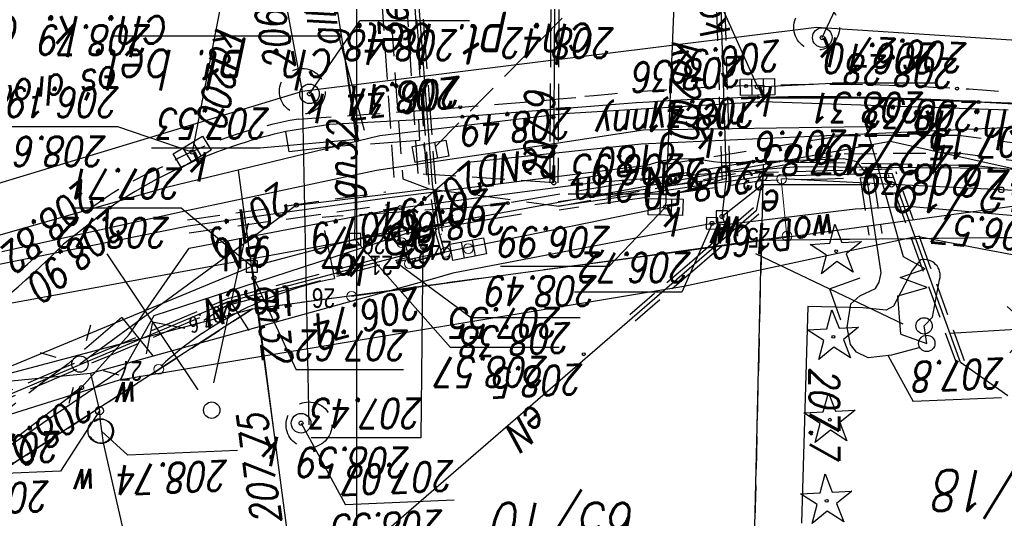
# Model space of a CAD drawing. Extents: x -110 to 11927435, y -6590197 to 5675023.
# Tile 39 of 71: x -59 to -29, y -307 to -292. Entities that reach past the tile are written whole.
import ezdxf
from ezdxf.enums import TextEntityAlignment as Align

# ---------------------------------------------------------------- set-up
doc = ezdxf.new("R2010")
doc.units = 0
doc.header["$PDMODE"] = 33
doc.header["$PDSIZE"] = 0.3
for name, pattern in [('2', [1.5, 1, -0.5]), ('BGT', [0]), ('KOC', [2, 1.5, -0.5]), ('KOJ', [0]), ('KOU', [1.5, 1, -0.5]), ('UBE', [1.5, 1, -0.5]), ('UBT', [1.5, 1, -0.5]), ('UBW', [1.5, 1, -0.5]), ('UOK', [1.5, 1, -0.5]), ('UOT', [1.5, 1, -0.5]), ('UOW', [1.5, 1, -0.5]), ('UPE', [0]), ('UPG', [0]), ('UPK', [0]), ('UPT', [0]), ('UPW', [0]), ('UXK', [1.5, 1, -0.5])]:
    doc.linetypes.add(name, pattern=pattern)
doc.layers.get('0').update_dxf_attribs({"color": 250, "linetype": 'CONTINUOUS', "lineweight": 100})
doc.layers.add('_0', color=7, linetype='CONTINUOUS')
for name, color, linetype, lineweight, plot in [('PP$$O', 209, 'CONTINUOUS', 13, False), ('PPINO', 4, 'CONTINUOUS', 13, False), ('PPINP', 4, 'CONTINUOUS', 13, False), ('PPZAO', 51, 'CONTINUOUS', 13, False), ('PPZAP', 51, 'CONTINUOUS', 13, False)]:
    doc.layers.add(name, color=color, linetype=linetype, lineweight=lineweight, plot=plot)
doc.styles.add('K1_ACAD', font='romans.shx', dxfattribs={"width": 0.8, "oblique": 12})
doc.styles.add('OPIS_PIK', font='txt', dxfattribs={"width": 0.8, "height": 1.2})
doc.styles.get("Standard").update_dxf_attribs({"font": 'Simplex.SHX', "width": 0.75})
doc.linetypes.add('BGS', pattern='A,3.75,[45,msgB.shx,S=0.625,R=0,X=0,Y=0],3.75', length=7.5)

# ---------------------------------------------------------------- blocks, each defined once
blk = doc.blocks.new('other_WSU')
at = {"linetype": 'Continuous'}
blk.add_circle((0, 0), 0.045, dxfattribs=at)
blk = doc.blocks.new('other_WSP')
at = {"linetype": 'Continuous'}
blk.add_circle((0, 0), 0.045, dxfattribs=at)
blk = doc.blocks.new('other_SLS')
at = {"linetype": 'Continuous'}
blk.add_circle((0, 0), 0.25, dxfattribs=at)
blk = doc.blocks.new('other_PNN')
at = {"linetype": 'Continuous'}
for p, q in [((3.25, 0), (2.5429, 0.7071)), ((0.75, 0), (5.75, 0)), ((3.25, 0), (2.5429, -0.7071))]:
    blk.add_line(p, q, dxfattribs=at)
blk = doc.blocks.new('ARM')
at = {"linetype": 'Continuous'}
blk.add_circle((0, 0), 0.125, dxfattribs=at)
blk = doc.blocks.new('other_LAT')
at = {"linetype": 'Continuous'}
for p, q in [((0, 0.75), (0, 1.25)), ((-1.25, 0), (-0.75, 0)), ((0.75, 0), (1.25, 0)), ((0, -0.75), (0, -1.25))]:
    blk.add_line(p, q, dxfattribs=at)
blk = doc.blocks.new('other_UGE')
at = {"linetype": 'Continuous'}
blk.add_circle((0, 0), 0.0625, dxfattribs=at)
blk = doc.blocks.new('other_ZAS')
at = {"linetype": 'Continuous'}
for p, q in [((0.175, 0.175), (-0.175, 0.175)), ((-0.175, 0.175), (-0.175, -0.175)), ((0.175, -0.175), (0.175, 0.175)), ((-0.175, -0.175), (0.175, -0.175))]:
    blk.add_line(p, q, dxfattribs=at)
blk = doc.blocks.new('other_UGW')
at = {"linetype": 'Continuous'}
blk.add_circle((0, 0), 0.0625, dxfattribs=at)
blk = doc.blocks.new('other_WLZ')
at = {"linetype": 'Continuous'}
blk.add_circle((0, 0), 0.3, dxfattribs=at)
blk = doc.blocks.new('other_KRA')
at = {"linetype": 'Continuous'}
for p, q in [((-0.525, -0.25), (-0.525, 0.25)), ((-0.525, 0.25), (0.525, 0.25)), ((-0.175, -0.25), (-0.175, 0.25)), ((0.175, -0.25), (0.175, 0.25)), ((0.525, 0.25), (0.525, -0.25)), ((0.525, -0.25), (-0.525, -0.25))]:
    blk.add_line(p, q, dxfattribs=at)
blk = doc.blocks.new('other_UGK')
at = {"linetype": 'Continuous'}
blk.add_circle((0, 0), 0.0625, dxfattribs=at)
blk = doc.blocks.new('other_WLD')
at = {"linetype": 'Continuous'}
for p, q in [((0.5, 0.333), (-0.5, 0.333)), ((-0.5, 0.333), (-0.5, -0.333)), ((0.5, -0.333), (0.5, 0.333)), ((-0.5, -0.333), (0.5, -0.333))]:
    blk.add_line(p, q, dxfattribs=at)
blk = doc.blocks.new('other_UKW')
at = {"linetype": 'Continuous'}
blk.add_circle((0, 0), 0.375, dxfattribs=at)
blk = doc.blocks.new('other_DIG')
at = {"linetype": 'Continuous'}
for p, q in [((-0.3012, 0.09375), (-0.4937, 0.6621)), ((-0.4937, 0.6621), (-0.0039, 0.31545)), ((-0.0039, 0.31545), (0.4771, 0.67415)), ((0.4771, 0.67415), (0.2988, 0.1012)), ((-0.78225, -0.26495), (-0.3012, 0.09375)), ((0.2988, 0.1012), (0.7886, -0.24545)), ((-0.18225, -0.2575), (-0.78225, -0.26495)), ((0.01025, -0.82585), (-0.18225, -0.2575)), ((0.1886, -0.2529), (0.01025, -0.82585)), ((0.7886, -0.24545), (0.1886, -0.2529))]:
    blk.add_line(p, q, dxfattribs=at)
blk.add_circle((0, 0), 0.045, dxfattribs=at)
blk = doc.blocks.new('PIK_IN')
at = {"layer": 'PPINP'}
blk.add_point((0, 0), dxfattribs=at)
at = {"layer": 'PP$$O', "color": 0, "oblique": 15, "width": 0.8, "flags": 1}
blk.add_attdef('KOD', (1, -1.3), '', height=0.5, dxfattribs=at)
at = {"layer": 'PPINO', "color": 0, "style": 'OPIS_PIK', "width": 0.8}
blk.add_attdef('NR_PKT', (1, -0.5), '', height=1.2, dxfattribs=at)
blk = doc.blocks.new('PIK_ZA')
at = {"layer": 'PPZAP'}
blk.add_point((0, 0), dxfattribs=at)
at = {"layer": 'PP$$O', "oblique": 15, "width": 0.8, "flags": 1}
blk.add_attdef('KOD', (1, -1.3), '', height=0.5, dxfattribs=at)
at = {"layer": 'PPZAO', "color": 0, "style": 'OPIS_PIK', "width": 0.8}
blk.add_attdef('NR_PKT', (1, -0.5), '', height=1.2, dxfattribs=at)
blk = doc.blocks.new('mdcp Łuszczanowiece')
at = {"layer": '_0'}
for p, q in [((6591200, 5674750), (6591200, 5675000)), ((6591187.92, 5674986.351), (6591187.62, 5674973.63)), ((6591203.18, 5674975.72), (6591212.6, 5674981.81)), ((6591211.14, 5674977.83), (6591203.18, 5674975.72)), ((6591187.57, 5674971.32), (6591217.11, 5674976.76)), ((6591203.18, 5674975.72), (6591187.62, 5674973.63)), ((6591170.92, 5674973.45), (6591187.62, 5674973.63)), ((6591187.62, 5674973.63), (6591176.74, 5674972.15)), ((6591187.57, 5674971.32), (6591187.62, 5674973.63)), ((6591176.74, 5674972.15), (6591183.68, 5674970.61)), ((6591183.68, 5674970.61), (6591187.57, 5674971.32))]:
    blk.add_line(p, q, dxfattribs=at)
at = {"layer": '_0', "linetype": 'KOU'}
for p, q in [((6591187.62, 5674973.63), (6591187.92, 5674986.351)), ((6591212.6, 5674981.81), (6591203.18, 5674975.72)), ((6591203.18, 5674975.72), (6591187.62, 5674973.63)), ((6591170.92, 5674973.45), (6591187.62, 5674973.63))]:
    blk.add_line(p, q, dxfattribs=at)
at = {"layer": '_0', "linetype": 'UPW'}
for p, q in [((6591207.754, 5674979.818), (6591206.455, 5674985.449)), ((6591207.263, 5674977.907), (6591225.414, 5674983.601)), ((6591207.852, 5674979.088), (6591207.754, 5674979.818)), ((6591207.863, 5674978.838), (6591207.852, 5674979.088)), ((6591208.141, 5674977.698), (6591207.863, 5674978.838)), ((6591189.992, 5674975.041), (6591207.263, 5674977.907)), ((6591208.141, 5674977.698), (6591210.561, 5674977.938)), ((6591200.696, 5674975.641), (6591208.141, 5674977.698)), ((6591167.637, 5674976.428), (6591180.874, 5674973.897)), ((6591197.693, 5674974.811), (6591200.696, 5674975.641)), ((6591182.859, 5674973.509), (6591189.992, 5674975.041)), ((6591197.056, 5674974.635), (6591197.693, 5674974.811)), ((6591189.13, 5674973.11), (6591197.056, 5674974.635)), ((6591180.874, 5674973.897), (6591182.859, 5674973.509)), ((6591179.663, 5674972.896), (6591183.122, 5674972.595)), ((6591184.75, 5674972.676), (6591188.72, 5674973.15)), ((6591188.7, 5674971.74), (6591188.83, 5674972.9)), ((6591188.83, 5674972.9), (6591188.72, 5674973.15)), ((6591188.72, 5674973.15), (6591189.13, 5674973.11)), ((6591183.122, 5674972.595), (6591184.75, 5674972.676)), ((6591189.03, 5674960.86), (6591188.7, 5674971.74))]:
    blk.add_line(p, q, dxfattribs=at)
at = {"layer": '_0', "linetype": 'UPE'}
for p, q in [((6591187.78, 5674972.73), (6591199.24, 5674982.64)), ((6591186.199, 5674975.655), (6591186.392, 5674982.273)), ((6591213.285, 5674981.849), (6591208.41, 5674978.13)), ((6591212.81, 5674981.4), (6591207.072, 5674977.491)), ((6591180.09, 5674978.38), (6591181.53, 5674977.36)), ((6591208.41, 5674978.13), (6591206.956, 5674976.507)), ((6591207.072, 5674977.491), (6591206.185, 5674975.922)), ((6591181.53, 5674977.36), (6591183.62, 5674971.58)), ((6591182.803, 5674976.914), (6591183.646, 5674977.143)), ((6591183.646, 5674977.143), (6591184.354, 5674977.224)), ((6591184.354, 5674977.224), (6591184.713, 5674977.045)), ((6591201.84, 5674972.55), (6591208.46, 5674977.41)), ((6591184.713, 5674977.045), (6591184.902, 5674976.81)), ((6591184.902, 5674976.81), (6591185.003, 5674976.298)), ((6591183.357, 5674976.493), (6591182.564, 5674976.78)), ((6591182.647, 5674976.243), (6591182.387, 5674975.978)), ((6591183.357, 5674976.493), (6591183.446, 5674975.326)), ((6591185.003, 5674976.298), (6591184.892, 5674975.568)), ((6591206.956, 5674976.507), (6591205.12, 5674973.865)), ((6591182.387, 5674975.978), (6591182.171, 5674974.832)), ((6591206.185, 5674975.922), (6591198.428, 5674973.401)), ((6591183.009, 5674974.546), (6591183.583, 5674975.637)), ((6591183.583, 5674975.637), (6591183.807, 5674975.761)), ((6591183.807, 5674975.761), (6591184.522, 5674975.688)), ((6591184.522, 5674975.688), (6591186.199, 5674975.655)), ((6591183.446, 5674975.326), (6591182.556, 5674975.068)), ((6591184.608, 5674975.32), (6591184.135, 5674975.097)), ((6591184.892, 5674975.568), (6591184.608, 5674975.32)), ((6591205.147, 5674973.2), (6591216.213, 5674975.437)), ((6591182.556, 5674975.068), (6591183.38, 5674974.762)), ((6591184.135, 5674975.097), (6591184.016, 5674974.91)), ((6591183.38, 5674974.762), (6591182.61, 5674974.5)), ((6591184.016, 5674974.91), (6591183.963, 5674974.622)), ((6591182.61, 5674974.5), (6591183.276, 5674974.137)), ((6591182.759, 5674974.226), (6591183.009, 5674974.546)), ((6591183.963, 5674974.622), (6591184.402, 5674971.697)), ((6591183.276, 5674974.137), (6591184.413, 5674970.161)), ((6591205.12, 5674973.865), (6591198.667, 5674972.63)), ((6591205.146, 5674972.718), (6591210.849, 5674973.978)), ((6591198.428, 5674973.401), (6591194.957, 5674972.82)), ((6591199.08, 5674972.341), (6591205.147, 5674973.2)), ((6591187.58, 5674971.68), (6591187.78, 5674972.73)), ((6591198.667, 5674972.63), (6591192.759, 5674971.858)), ((6591199.392, 5674971.497), (6591205.146, 5674972.718)), ((6591187.58, 5674971.68), (6591193.82, 5674972.58)), ((6591191.537, 5674971.396), (6591199.08, 5674972.341)), ((6591201.84, 5674972.55), (6591197.78, 5674972.05)), ((6591184.402, 5674971.697), (6591184.456, 5674971.527)), ((6591192.759, 5674971.858), (6591186.497, 5674971.366)), ((6591193.97, 5674971.87), (6591193.9, 5674960.54)), ((6591180.309, 5674971.42), (6591178.606, 5674971.578)), ((6591186.497, 5674971.366), (6591180.309, 5674971.42)), ((6591183.62, 5674971.58), (6591187.58, 5674971.68)), ((6591184.456, 5674971.527), (6591184.692, 5674971.229)), ((6591191.31, 5674971.375), (6591191.537, 5674971.396)), ((6591194.427, 5674970.749), (6591199.392, 5674971.497)), ((6591184.692, 5674971.229), (6591185.113, 5674971.136)), ((6591185.113, 5674971.136), (6591188.507, 5674971.255)), ((6591188.507, 5674971.255), (6591188.793, 5674971.256)), ((6591188.793, 5674971.256), (6591188.89, 5674971.253)), ((6591188.89, 5674971.253), (6591189.085, 5674971.23)), ((6591189.085, 5674971.23), (6591189.473, 5674971.164)), ((6591189.473, 5674971.164), (6591189.667, 5674971.143)), ((6591189.667, 5674971.143), (6591189.988, 5674971.139)), ((6591189.988, 5674971.139), (6591190.202, 5674971.15)), ((6591190.202, 5674971.15), (6591190.628, 5674971.2)), ((6591190.628, 5674971.2), (6591190.855, 5674971.258)), ((6591190.855, 5674971.258), (6591191.156, 5674971.348)), ((6591191.156, 5674971.348), (6591191.31, 5674971.375)), ((6591191.225, 5674970.265), (6591194.427, 5674970.749)), ((6591184.413, 5674970.161), (6591187.164, 5674970.203)), ((6591187.164, 5674970.203), (6591191.225, 5674970.265))]:
    blk.add_line(p, q, dxfattribs=at)
at = {"layer": '_0', "linetype": 'UPG'}
for p, q in [((6591202.53, 5674979.5), (6591202.11, 5674982.648)), ((6591203.14, 5674974.78), (6591202.53, 5674979.5)), ((6591203.616, 5674971.482), (6591202.534, 5674979.504)), ((6591203.2, 5674974.43), (6591214.29, 5674979.02)), ((6591205.816, 5674972.016), (6591217.013, 5674975.206)), ((6591203.2, 5674974.43), (6591203.14, 5674974.78)), ((6591203.2, 5674974.43), (6591200.05, 5674973.59)), ((6591200.05, 5674973.59), (6591199.08, 5674973.37)), ((6591200.05, 5674973.59), (6591200, 5674970.55)), ((6591196.6, 5674971.25), (6591199.08, 5674973.37)), ((6591190.18, 5674963.49), (6591190.55, 5674972.61)), ((6591199.286, 5674970.432), (6591205.816, 5674972.016)), ((6591191.3, 5674970.69), (6591196.6, 5674971.25)), ((6591203.82, 5674964.68), (6591205.03, 5674970.93)), ((6591179.05, 5674970.14), (6591191.3, 5674970.69)), ((6591199.942, 5674970.591), (6591200.376, 5674967.88)), ((6591200, 5674970.55), (6591200.38, 5674967.88)), ((6591193.659, 5674969.756), (6591199.286, 5674970.432)), ((6591180.08, 5674969.65), (6591187.578, 5674969.392)), ((6591187.578, 5674969.392), (6591193.659, 5674969.756)), ((6591190.18, 5674963.49), (6591187.74, 5674968.94)), ((6591200.38, 5674967.88), (6591200.828, 5674965.055))]:
    blk.add_line(p, q, dxfattribs=at)
at = {"layer": '_0', "linetype": 'Continuous'}
for p, q in [((6591197.021, 5674981.576), (6591200.34, 5674981.714)), ((6591201.698, 5674979.219), (6591200.34, 5674981.714)), ((6591209.056, 5674980.686), (6591212.213, 5674980.818)), ((6591207.863, 5674978.838), (6591209.056, 5674980.686)), ((6591203.645, 5674980.053), (6591206.997, 5674980.193)), ((6591207.801, 5674979.467), (6591206.997, 5674980.193)), ((6591197.97, 5674973.84), (6591198.032, 5674979.67)), ((6591198.032, 5674979.67), (6591201.386, 5674979.67)), ((6591180.281, 5674978.442), (6591182.982, 5674978.555)), ((6591183.75, 5674977.155), (6591182.982, 5674978.555)), ((6591198.561, 5674977.59), (6591201.85, 5674977.59)), ((6591203.14, 5674974.78), (6591201.85, 5674977.59)), ((6591193.807, 5674976.902), (6591197.13, 5674976.902)), ((6591200.05, 5674973.59), (6591197.13, 5674976.902)), ((6591193.162, 5674975.996), (6591196.484, 5674975.996)), ((6591198.788, 5674974.294), (6591196.484, 5674975.996)), ((6591189.13, 5674973.11), (6591190.052, 5674975.21)), ((6591190.052, 5674975.21), (6591193.341, 5674975.21)), ((6591190.55, 5674972.61), (6591192.282, 5674974.43)), ((6591192.282, 5674974.43), (6591195.604, 5674974.43)), ((6591203.2, 5674974.43), (6591205.366, 5674972.647)), ((6591188.83, 5674972.9), (6591187.6, 5674971.93)), ((6591205.366, 5674972.647), (6591208.688, 5674972.647)), ((6591188.7, 5674971.74), (6591190.278, 5674972.212)), ((6591190.278, 5674972.212), (6591193.535, 5674972.212)), ((6591184.311, 5674971.93), (6591187.6, 5674971.93)), ((6591200, 5674970.55), (6591202.945, 5674970.813)), ((6591202.945, 5674970.813), (6591206.267, 5674970.813)), ((6591205.03, 5674970.93), (6591207.302, 5674970.16)), ((6591199.76, 5674970.27), (6591200.538, 5674967.383)), ((6591207.302, 5674970.16), (6591210.591, 5674970.16)), ((6591201.44, 5674969.15), (6591199.903, 5674966.916)), ((6591182.299, 5674968.82), (6591185.458, 5674968.82)), ((6591187.74, 5674968.94), (6591185.458, 5674968.82)), ((6591185.76, 5674967.43), (6591184.792, 5674965.321)), ((6591200.538, 5674967.383), (6591207.414, 5674967.383)), ((6591196.549, 5674966.916), (6591199.903, 5674966.916))]:
    blk.add_line(p, q, dxfattribs=at)
at = {"layer": '_0', "linetype": 'UPK'}
for p, q in [((6591201.661, 5674969.073), (6591201.458, 5674979.269)), ((6591201.661, 5674969.073), (6591223.966, 5674975.831)), ((6591190.55, 5674972.61), (6591198.788, 5674974.294)), ((6591185.933, 5674967.117), (6591201.661, 5674969.073)), ((6591203.774, 5674957.631), (6591201.661, 5674969.073)), ((6591169.584, 5674968.2), (6591185.933, 5674967.117))]:
    blk.add_line(p, q, dxfattribs=at)
at = {"layer": '_0', "linetype": 'UPT'}
for p, q in [((6591211.39, 5674978.66), (6591203.88, 5674975.49)), ((6591203.88, 5674975.49), (6591198.49, 5674974.06)), ((6591197.49, 5674973.38), (6591197.47, 5674973.36)), ((6591197.47, 5674973.36), (6591197.68, 5674971.91)), ((6591197.68, 5674971.91), (6591198.73, 5674957.76))]:
    blk.add_line(p, q, dxfattribs=at)
at = {"layer": '_0', "linetype": 'UBT'}
for p, q in [((6591211.351, 5674978.752), (6591209.474, 5674977.96)), ((6591211.429, 5674978.568), (6591209.551, 5674977.775)), ((6591209.474, 5674977.96), (6591207.596, 5674977.167)), ((6591209.551, 5674977.775), (6591207.674, 5674976.983)), ((6591207.596, 5674977.167), (6591205.719, 5674976.375)), ((6591207.674, 5674976.983), (6591205.796, 5674976.19)), ((6591205.719, 5674976.375), (6591203.841, 5674975.582)), ((6591205.796, 5674976.19), (6591203.919, 5674975.398)), ((6591203.854, 5674975.587), (6591202.058, 5674975.11)), ((6591203.906, 5674975.393), (6591202.109, 5674974.917)), ((6591202.058, 5674975.11), (6591200.261, 5674974.633)), ((6591202.109, 5674974.917), (6591200.312, 5674974.44)), ((6591200.261, 5674974.633), (6591198.464, 5674974.157)), ((6591200.312, 5674974.44), (6591198.516, 5674973.963)), ((6591197.371, 5674973.346), (6591197.581, 5674971.896)), ((6591197.419, 5674973.451), (6591197.399, 5674973.431)), ((6591197.561, 5674973.309), (6591197.541, 5674973.289)), ((6591197.569, 5674973.374), (6591197.779, 5674971.924)), ((6591197.58, 5674971.903), (6591197.73, 5674969.881)), ((6591197.78, 5674971.917), (6591197.93, 5674969.896)), ((6591197.93, 5674969.896), (6591198.08, 5674967.875)), ((6591197.73, 5674969.881), (6591197.88, 5674967.86)), ((6591197.88, 5674967.86), (6591198.03, 5674965.838)), ((6591198.08, 5674967.875), (6591198.23, 5674965.853))]:
    blk.add_line(p, q, dxfattribs=at)
at = {"layer": '_0', "linetype": 'KOC'}
for p, q in [((6591207.18, 5674975.99), (6591205.98, 5674977.47)), ((6591207.18, 5674975.99), (6591208.82, 5674977.4)), ((6591200.67, 5674974.8), (6591201.05, 5674972.93)), ((6591200.59, 5674972.89), (6591201.05, 5674972.93)), ((6591195.38, 5674972.49), (6591196.42, 5674972.61)), ((6591196.42, 5674972.61), (6591200.59, 5674972.89)), ((6591187.87, 5674971.22), (6591195.38, 5674972.49)), ((6591174.26, 5674972.08), (6591181.06, 5674971.35)), ((6591181.06, 5674971.35), (6591187.87, 5674971.22)), ((6591200.75, 5674970.77), (6591202.06, 5674970.92)), ((6591202.06, 5674970.92), (6591202.16, 5674970.3)), ((6591198.08, 5674970.58), (6591200.75, 5674970.77)), ((6591198.11, 5674969.94), (6591198.08, 5674970.58))]:
    blk.add_line(p, q, dxfattribs=at)
at = {"layer": '_0', "linetype": 'UBE'}
for p, q in [((6591181.412, 5674977.317), (6591182.457, 5674974.427)), ((6591181.648, 5674977.403), (6591182.693, 5674974.513)), ((6591189.591, 5674974.461), (6591191.483, 5674976.097)), ((6591189.754, 5674974.272), (6591191.647, 5674975.908)), ((6591182.457, 5674974.427), (6591183.502, 5674971.537)), ((6591182.693, 5674974.513), (6591183.738, 5674971.623)), ((6591187.698, 5674972.825), (6591189.591, 5674974.461)), ((6591187.862, 5674972.635), (6591189.754, 5674974.272)), ((6591184.204, 5674971.667), (6591183.942, 5674973.416)), ((6591184.6, 5674971.727), (6591184.337, 5674973.475)), ((6591205.119, 5674973.398), (6591202.085, 5674972.968)), ((6591202.085, 5674972.968), (6591199.052, 5674972.539)), ((6591205.175, 5674973.002), (6591202.142, 5674972.572)), ((6591191.722, 5674972.404), (6591193.802, 5674972.704)), ((6591193.82, 5674972.58), (6591185.09, 5674970.98)), ((6591189.642, 5674972.104), (6591191.722, 5674972.404)), ((6591191.758, 5674972.156), (6591193.838, 5674972.456)), ((6591197.78, 5674972.05), (6591193.82, 5674972.58)), ((6591202.142, 5674972.572), (6591199.108, 5674972.143)), ((6591181.62, 5674970.95), (6591172.11, 5674972.26)), ((6591187.562, 5674971.804), (6591189.642, 5674972.104)), ((6591189.678, 5674971.856), (6591191.758, 5674972.156)), ((6591198.59, 5674971.75), (6591197.78, 5674972.05)), ((6591171.99, 5674971.77), (6591181.59, 5674970.42)), ((6591183.617, 5674971.705), (6591185.597, 5674971.755)), ((6591185.13, 5674970.43), (6591193.97, 5674971.87)), ((6591185.597, 5674971.755), (6591187.577, 5674971.805)), ((6591187.598, 5674971.556), (6591189.678, 5674971.856)), ((6591193.831, 5674969.605), (6591193.845, 5674971.871)), ((6591193.97, 5674971.87), (6591198.12, 5674971.59)), ((6591194.081, 5674969.603), (6591194.095, 5674971.869)), ((6591199.59, 5674958.02), (6591198.59, 5674971.75)), ((6591198.849, 5674971.705), (6591199.799, 5674958.055)), ((6591183.623, 5674971.455), (6591185.603, 5674971.505)), ((6591185.603, 5674971.505), (6591187.583, 5674971.555)), ((6591197.851, 5674971.635), (6591198.801, 5674957.985)), ((6591198.12, 5674971.59), (6591199.01, 5674958.01)), ((6591185.09, 5674970.98), (6591181.62, 5674970.95)), ((6591181.59, 5674970.42), (6591185.13, 5674970.43)), ((6591193.817, 5674967.339), (6591193.831, 5674969.605)), ((6591194.067, 5674967.337), (6591194.081, 5674969.603)), ((6591193.803, 5674965.073), (6591193.817, 5674967.339)), ((6591194.053, 5674965.071), (6591194.067, 5674967.337))]:
    blk.add_line(p, q, dxfattribs=at)
at = {"layer": '_0', "linetype": '2'}
blk.add_line((6591182.564, 5674976.78), (6591182.647, 5674976.243), dxfattribs=at)
at = {"layer": '_0', "linetype": 'UOT'}
for p, q in [((6591197.31, 5674974), (6591198.4, 5674974.34)), ((6591198.4, 5674974.34), (6591198.62, 5674973.7)), ((6591197.49, 5674973.38), (6591197.31, 5674974)), ((6591198.62, 5674973.7), (6591197.49, 5674973.38))]:
    blk.add_line(p, q, dxfattribs=at)
at = {"layer": '_0', "linetype": 'KOJ'}
for p, q in [((6591207.55, 5674972.63), (6591208.96, 5674973.75)), ((6591200.82, 5674970.09), (6591202.16, 5674970.3)), ((6591196.77, 5674969.85), (6591198.11, 5674969.94)), ((6591198.11, 5674969.94), (6591200.82, 5674970.09)), ((6591193.37, 5674969.58), (6591196.77, 5674969.85)), ((6591179.706, 5674969.441), (6591184.41, 5674969.28)), ((6591184.41, 5674969.28), (6591187.447, 5674969.279))]:
    blk.add_line(p, q, dxfattribs=at)
at = {"layer": '_0', "linetype": 'BGT'}
for p, q in [((6591176.929, 5674972.251), (6591180.285, 5674972.084)), ((6591180.285, 5674972.084), (6591183.642, 5674971.917)), ((6591183.642, 5674971.917), (6591186.999, 5674971.75))]:
    blk.add_line(p, q, dxfattribs=at)
at = {"layer": '_0', "linetype": 'UBW'}
for p, q in [((6591188.575, 5674971.736), (6591188.658, 5674969.016)), ((6591188.825, 5674971.744), (6591188.907, 5674969.024)), ((6591188.658, 5674969.016), (6591188.74, 5674966.296)), ((6591188.907, 5674969.024), (6591188.99, 5674966.304))]:
    blk.add_line(p, q, dxfattribs=at)
at = {"layer": '_0', "linetype": 'UXK'}
blk.add_line((6591190.55, 5674963.64), (6591197.74, 5674970.91), dxfattribs=at)
at = {"layer": '_0', "color": 7, "linetype": 'BGS', "lineweight": 20, "flags": 128}
for points in [[(6591206.048, 5674977.571), (6591212.61, 5674981.793)], [(6591187.018, 5674971.753), (6591186.841, 5674973.5), (6591200.154, 5674975.344)]]:
    blk.add_lwpolyline(points, dxfattribs=at)
at = {"layer": '_0', "linetype": 'UOK'}
for centre in [(6591201.458, 5674979.269), (6591201.661, 5674969.073), (6591185.933, 5674967.117)]:
    blk.add_circle(centre, 0.7, dxfattribs=at)
at = {"layer": '_0', "linetype": 'UOW'}
blk.add_circle((6591207.801, 5674979.467), 0.37, dxfattribs=at)
at = {"layer": '_0', "linetype": 'BGT'}
for centre in [(6591180.285, 5674972.084), (6591183.642, 5674971.917)]:
    blk.add_circle(centre, 0.085, dxfattribs=at)
at = {"layer": '_0', "linetype": 'KOC'}
blk.add_arc((6591175.29, 5675023.581), 57.07, 305.9814, 311.5325, dxfattribs=at)
at = {"layer": '_0', "linetype": 'KOJ'}
for centre, radius, start, end in [((6591198.591, 5674985.551), 10.95, 280.9473, 312.4415), ((6591227.657, 5674955.098), 26.41, 124.0498, 135.0695), ((6591198.731, 5674985.631), 15.71, 282.6067, 304.1492), ((6591185.75, 5675054.667), 85.4, 259.12625, 266.79787), ((6591186.014, 5675049.422), 80.18, 266.40056, 275.26409)]:
    blk.add_arc(centre, radius, start, end, dxfattribs=at)
at = {"layer": '_0', "linetype": 'KOU'}
for centre, radius, start, end in [((6591237.355, 5674943.295), 41.35, 124.5066, 133.5791), ((6591201.785, 5674981.045), 10.52, 293.2627, 312.1878), ((6591199.638, 5674982.693), 12.95, 279.4742, 299.1181), ((6591225.5, 5674610.222), 360.48, 93.7744, 95.12634), ((6591186.651, 5675054.814), 85.97, 262.80918, 268.58614), ((6591185.43, 5675047.235), 78.37, 269.34212, 275.75619)]:
    blk.add_arc(centre, radius, start, end, dxfattribs=at)
at = {"layer": '_0', "linetype": 'UPE'}
blk.add_arc((6591182.648, 5674974.706), 0.493, 165.1798, 283.0043, dxfattribs=at)
at = {"layer": '_0'}
for name, p, rotation in [('other_DIG', (6591185.626, 5674981.593), 2.391020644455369), ('other_UKW', (6591207.837, 5674979.457), 2.392195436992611), ('other_DIG', (6591185.53, 5674979.113), 2.390884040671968), ('other_LAT', (6591208.46, 5674977.41), 344.2699992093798), ('ARM', (6591207.863, 5674978.838), 2.392168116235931), ('other_PNN', (6591204.43, 5674978.82), 303.7858731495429), ('other_PNN', (6591204.524, 5674978.718), 257.7183816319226), ('other_PNN', (6591182.606, 5674976.512), 183.4153901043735), ('other_DIG', (6591185.42, 5674976.579), 2.390774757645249), ('other_WSP', (6591193.055, 5674977.111), 2.390856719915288), ('other_SLS', (6591182.564, 5674976.78), 2.390856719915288), ('other_PNN', (6591182.606, 5674976.512), 334.5052568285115), ('other_SLS', (6591182.647, 5674976.243), 2.390829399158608), ('other_DIG', (6591185.335, 5674973.963), 2.390692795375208), ('other_ZAS', (6591203.2, 5674974.43), 269.9999974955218), ('other_WLD', (6591197.97, 5674973.84), 16.39001244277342), ('other_ZAS', (6591200.05, 5674973.59), 269.9999974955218), ('other_ZAS', (6591189.13, 5674973.11), 88.7699915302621), ('other_ZAS', (6591188.83, 5674972.9), 269.9999974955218), ('other_KRA', (6591190.55, 5674972.61), 358.4900000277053), ('ARM', (6591187.58, 5674971.68), 7.289987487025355), ('other_KRA', (6591205.03, 5674970.93), 31.01000504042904), ('other_KRA', (6591197.74, 5674970.91), 10.76067981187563), ('other_KRA', (6591187.74, 5674968.94), 1.100005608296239)]:
    blk.add_blockref(name, p, dxfattribs=dict(at, rotation=rotation))
at = {"layer": '_0', "color": 253}
for name, p, rotation in [('other_DIG', (6591185.626, 5674981.593), 2.391020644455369), ('other_UKW', (6591207.837, 5674979.457), 2.392195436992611), ('other_DIG', (6591185.53, 5674979.113), 2.390884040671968), ('other_LAT', (6591208.46, 5674977.41), 344.2699992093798), ('ARM', (6591207.863, 5674978.838), 2.392168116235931), ('other_PNN', (6591204.43, 5674978.82), 303.7858731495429), ('other_PNN', (6591204.524, 5674978.718), 257.7183816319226), ('other_PNN', (6591182.606, 5674976.512), 183.4153901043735), ('other_DIG', (6591185.42, 5674976.579), 2.390774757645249), ('other_WSP', (6591193.055, 5674977.111), 2.390856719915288), ('other_SLS', (6591182.564, 5674976.78), 2.390856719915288), ('other_PNN', (6591182.606, 5674976.512), 334.5052568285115), ('other_SLS', (6591182.647, 5674976.243), 2.390829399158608), ('other_DIG', (6591185.335, 5674973.963), 2.390692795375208), ('other_ZAS', (6591203.2, 5674974.43), 269.9999974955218), ('other_KRA', (6591196.588, 5674973.897), 10.76067981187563), ('other_WLD', (6591197.97, 5674973.84), 16.39001244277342), ('other_ZAS', (6591200.05, 5674973.59), 269.9999974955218), ('other_ZAS', (6591189.13, 5674973.11), 88.7699915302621), ('other_ZAS', (6591188.83, 5674972.9), 269.9999974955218), ('other_KRA', (6591190.55, 5674972.61), 358.4900000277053), ('ARM', (6591187.58, 5674971.68), 7.289987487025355), ('other_KRA', (6591205.03, 5674970.93), 31.01000504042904), ('other_KRA', (6591197.74, 5674970.91), 10.76067981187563), ('other_KRA', (6591187.74, 5674968.94), 1.100005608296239)]:
    blk.add_blockref(name, p, dxfattribs=dict(at, rotation=rotation))
at = {"layer": '_0'}
for name, p in [('other_WLZ', (6591201.698, 5674979.219)), ('other_UGK', (6591201.698, 5674979.219)), ('other_SLS', (6591204.43, 5674978.82)), ('other_UGE', (6591208.41, 5674978.13)), ('other_SLS', (6591208.46, 5674977.41)), ('other_UGW', (6591203.14, 5674974.78)), ('other_UGE', (6591197.97, 5674973.84)), ('other_UGW', (6591199.08, 5674973.37)), ('other_UGE', (6591188.83, 5674972.9)), ('other_UGE', (6591189.13, 5674973.11)), ('other_UGK', (6591190.55, 5674972.61)), ('other_UGE', (6591198.667, 5674972.63)), ('other_UGE', (6591201.84, 5674972.55)), ('other_WSU', (6591207.55, 5674972.63)), ('other_WSU', (6591195.38, 5674972.49)), ('other_WSU', (6591207.78, 5674972.4)), ('other_UGE', (6591193.97, 5674971.87)), ('other_WSU', (6591181.06, 5674971.35)), ('other_WSU', (6591187.87, 5674971.22)), ('other_UGK', (6591205.03, 5674970.93)), ('other_UGW', (6591200, 5674970.55)), ('other_WSU', (6591196.77, 5674969.85)), ('other_WSU', (6591196.83, 5674969.56)), ('other_WSU', (6591180.98, 5674969.4)), ('other_WSU', (6591187.72, 5674969.26)), ('other_WLZ', (6591201.44, 5674969.15)), ('other_WSU', (6591181.64, 5674968.99)), ('other_UGK', (6591187.74, 5674968.94)), ('other_UGK', (6591201.44, 5674969.15)), ('other_WSU', (6591188.09, 5674968.91)), ('other_WLZ', (6591185.76, 5674967.43)), ('other_UGK', (6591185.76, 5674967.43))]:
    blk.add_blockref(name, p, dxfattribs=at)
at = {"layer": '_0', "color": 253}
for name, p in [('other_WLZ', (6591201.698, 5674979.219)), ('other_UGK', (6591201.698, 5674979.219)), ('other_SLS', (6591204.43, 5674978.82)), ('other_UGE', (6591208.41, 5674978.13)), ('other_SLS', (6591208.46, 5674977.41)), ('other_UGW', (6591203.14, 5674974.78)), ('other_UGE', (6591197.97, 5674973.84)), ('other_UGW', (6591199.08, 5674973.37)), ('other_UGE', (6591188.83, 5674972.9)), ('other_UGE', (6591189.13, 5674973.11)), ('other_UGK', (6591190.55, 5674972.61)), ('other_UGE', (6591198.667, 5674972.63)), ('other_UGE', (6591201.84, 5674972.55)), ('other_WSU', (6591207.55, 5674972.63)), ('other_WSU', (6591195.38, 5674972.49)), ('other_WSU', (6591207.78, 5674972.4)), ('other_UGE', (6591193.97, 5674971.87)), ('other_WSU', (6591181.06, 5674971.35)), ('other_WSU', (6591187.87, 5674971.22)), ('other_UGK', (6591205.03, 5674970.93)), ('other_UGW', (6591200, 5674970.55)), ('other_WSU', (6591196.77, 5674969.85)), ('other_WSU', (6591196.83, 5674969.56)), ('other_WSU', (6591180.98, 5674969.4)), ('other_WSU', (6591187.72, 5674969.26)), ('other_WLZ', (6591201.44, 5674969.15)), ('other_WSU', (6591181.64, 5674968.99)), ('other_UGK', (6591187.74, 5674968.94)), ('other_UGK', (6591201.44, 5674969.15)), ('other_WSU', (6591188.09, 5674968.91)), ('other_WLZ', (6591185.76, 5674967.43)), ('other_UGK', (6591185.76, 5674967.43))]:
    blk.add_blockref(name, p, dxfattribs=at)
at = {"layer": '_0', "xscale": 0.5, "yscale": 0.5, "zscale": 0.5}
for p, values in [((6591206.048, 5674977.571, 208.776), {'NR_PKT': '27'}), ((6591200.154, 5674975.344, 208.505), {'NR_PKT': '26'}), ((6591186.841, 5674973.5, 208.448), {'NR_PKT': '25'})]:
    blk.add_blockref('PIK_ZA', p, dxfattribs=at).add_auto_attribs(values)
at = {"layer": '_0', "linetype": 'ByBlock', "xscale": 0.5, "yscale": 0.5, "zscale": 0.5}
for p, values in [((6591198.387, 5674974.342, 208.494), {'NR_PKT': '21'}), ((6591196.586, 5674973.884, 208.351), {'NR_PKT': '24'}), ((6591197.282, 5674973.992, 208.448), {'NR_PKT': '22'}), ((6591198.619, 5674973.7, 208.489), {'NR_PKT': '20'}), ((6591187.004, 5674971.752, 208.461), {'NR_PKT': '23'})]:
    blk.add_blockref('PIK_IN', p, dxfattribs=at).add_auto_attribs(values)
at = {"layer": '_0', "style": 'K1_ACAD', "oblique": 12, "width": 0.8}
for s, height, p in [('65/10', 1.25, (6591191.415, 5674982.908)), ('42/18', 1.25, (6591177.933, 5674981.9)), ('208.59', 0.9, (6591198.353, 5674980.87)), ('207.43', 0.9, (6591197.951, 5674979.37)), ('208.57', 0.9, (6591194.129, 5674978.102)), ('207.55', 0.9, (6591193.727, 5674976.602)), ('208.49', 0.9, (6591192.603, 5674975.63)), ('65/7', 1.25, (6591197.394, 5674974.463)), ('206.99', 0.9, (6591192.201, 5674974.13)), ('208.72', 0.9, (6591205.688, 5674973.847)), ('t', 0.9, (6591197.97, 5674973.84)), ('42/19', 1.25, (6591179.125, 5674972.766)), ('e', 0.9, (6591187, 5674973.01)), ('207.71', 0.9, (6591205.286, 5674972.347)), ('42/17', 1.25, (6591181.579, 5674971.6)), ('208.67', 0.9, (6591207.623, 5674971.36)), ('207.3', 0.9, (6591181.59, 5674970.42)), ('208.31', 0.9, (6591182.621, 5674970.02)), ('206.19', 0.9, (6591207.221, 5674969.86)), ('ch. pł. bet.', 1.25, (6591200.65, 5674969.05)), ('206.10', 0.9, (6591182.219, 5674968.52)), ('208.48', 0.9, (6591196.87, 5674968.116)), ('208.42', 0.9, (6591192.083, 5674968.05)), ('208.79', 0.9, (6591206.263, 5674967.96))]:
    blk.add_text(s, height=height, dxfattribs=at).set_placement(p, align=Align.TOP_LEFT)
for s, rotation, p in [('208.53', 2.3914, (6591197.292, 5674982.788)), ('208.81', 2.3923, (6591209.327, 5674981.899)), ('207.07', 2.3914, (6591196.953, 5674981.272)), ('207.19', 2.3923, (6591208.988, 5674980.383)), ('208.82', 40.59, (6591207.78, 5674972.4)), ('207.9', 36.27, (6591201.84, 5674972.55)), ('208.44', 4.33, (6591196.83, 5674969.56)), ('208.28', 357.33, (6591181.64, 5674968.99)), ('208.36', 3.18, (6591188.09, 5674968.91))]:
    blk.add_text(s, height=0.9, rotation=rotation, dxfattribs=at).set_placement(p, align=Align.TOP_LEFT)
for s, height, rotation, p in [('207.75', 0.9, 277.681, (6591202.298, 5674982.255)), ('w', 0.9, 2.3923, (6591207.94, 5674980.605)), ('208.0', 0.9, 36.9773, (6591208.41, 5674978.13)), ('207.7', 0.9, 90.0742, (6591186.148, 5674977.499)), ('eN', 0.9, 40.85, (6591194.56, 5674978.59)), ('w', 0.9, 2.3919, (6591206.664, 5674977.949)), ('208.5', 0.9, 2.3909, (6591193.049, 5674977.422)), ('gn32', 0.9, 96.44, (6591203.12, 5674974.99)), ('206.74', 0.9, 14.9797, (6591198.113, 5674975.047)), ('207.6', 0.45, 22.9, (6591203.88, 5674975.49)), ('tm', 0.9, 14.85, (6591201.96, 5674974.98)), ('208.90', 0.9, 40.63, (6591207.55, 5674972.63)), ('eN', 0.9, 10.8345, (6591202.885, 5674973.437)), ('woD160', 0.9, 7.8103, (6591185.382, 5674972.794)), ('206.57', 0.9, 355.0203, (6591178.87, 5674973.103)), ('207.9', 0.9, 10.9236, (6591198.667, 5674972.63)), ('208.60', 0.9, 6.58, (6591195.38, 5674972.49)), ('207.91', 0.9, 7.1377, (6591195.934, 5674972.067)), ('208.50', 0.9, 9.59, (6591187.87, 5674971.22)), ('207.6', 0.9, 355.9709, (6591178.606, 5674971.578)), ('2tm', 0.9, 9.26, (6591191.47, 5674971.47)), ('gn32', 0.9, 269.06, (6591200.03, 5674972.42)), ('208.39', 0.9, 358.92, (6591181.06, 5674971.35)), ('2eN', 0.9, 9.26, (6591189.32, 5674971.11)), ('3eN', 0.9, 9.26, (6591189.32, 5674971.11)), ('g180', 0.9, 4.2628, (6591190.202, 5674970.641)), ('2eND', 0.9, 8.5778, (6591193.802, 5674970.717)), ('207.9', 0.9, 269.65, (6591193.97, 5674971.87)), ('207.15', 0.9, 1.7858, (6591179.05, 5674970.14)), ('207.6', 0.9, 0.8765, (6591184.969, 5674970.275)), ('208.32', 0.9, 357.75, (6591180.98, 5674969.4)), ('208.41', 0.9, 2.26, (6591187.72, 5674969.26)), ('nieczynny', 0.9, 3.4254, (6591188.024, 5674969.419)), ('kd200', 0.9, 87.68, (6591190.34, 5674967.49)), ('oś drogi 343/06', 0.9, 8.0041, (6591207.326, 5674968.297)), ('kd200', 0.9, 78.62, (6591204.3, 5674967.07)), ('206.37', 0.9, 7.0867, (6591196.795, 5674968.621)), ('206.32', 0.9, 7.0886, (6591187.03, 5674967.508)), ('206.27', 0.9, 356.2144, (6591181.297, 5674967.621)), ('206.39', 0.9, 280.4618, (6591201.875, 5674968.356)), ('kd200', 0.9, 293.34, (6591188.54, 5674967.28)), ('3eN', 0.9, 273.7497, (6591198.382, 5674967.599)), ('glD32', 0.9, 279.082, (6591200.485, 5674967.667))]:
    blk.add_text(s, height=height, rotation=rotation, dxfattribs=at).set_placement(p)
for s, rotation, p in [('208.74', 2.3922, (6591207.306, 5674980.507)), ('207.8', 2.3909, (6591182.952, 5674977.353)), ('208.38', 2.391, (6591196.806, 5674976.296)), ('k', 2.3911, (6591200.185, 5674974.125)), ('207.33', 40.5251, (6591199.08, 5674973.37)), ('k', 2.3906, (6591189.518, 5674970.219)), ('208.49', 4.54, (6591196.77, 5674969.85))]:
    blk.add_text(s, height=0.9, rotation=rotation, dxfattribs=at).set_placement(p, align=Align.RIGHT)
for s, p in [('k', (6591202.841, 5674979.637)), ('207.62', (6591201.77, 5674976.39)), ('g', (6591200.58, 5674974.07)), ('g', (6591203.16, 5674973.83)), ('w', (6591188.83, 5674972.9)), ('w', (6591189.13, 5674973.11)), ('k', (6591190.55, 5674972.61)), ('k', (6591205.03, 5674970.93)), ('206.83', (6591187.52, 5674970.73)), ('k', (6591187.74, 5674968.94)), ('k', (6591201.44, 5674969.15)), ('k', (6591185.76, 5674967.43))]:
    blk.add_text(s, height=0.9, dxfattribs=at).set_placement(p, align=Align.RIGHT)
blk.add_text('eN', height=0.9, rotation=18.004, dxfattribs=at).set_placement((6591204.114, 5674975.249), align=Align.CENTER)
for s, height, p in [('206.72', 0.9, (6591189.73, 5674974.01)), ('206.93', 0.9, (6591189.956, 5674971.012)), ('207.53', 0.9, (6591202.623, 5674969.613)), ('ch. k. gr.', 1.25, (6591205.7, 5674966.78))]:
    blk.add_text(s, height=height, dxfattribs=at).set_placement(p)
blk.add_text('ch. k.', height=1.25, rotation=1.19, dxfattribs=at).set_placement((6591181.14, 5674970.26), align=Align.MIDDLE)
blk.add_text('ch. pł. bet.', height=1.25, dxfattribs=at).set_placement((6591200.13, 5674968.26), align=Align.TOP_RIGHT)

msp = doc.modelspace()

# ---------------------------------------------------------------- block references
at = {"layer": '_0', "linetype": 'ByBlock', "lineweight": 9, "rotation": 180}
msp.add_blockref('mdcp Łuszczanowiece', (6591151.409, 5674674.849), dxfattribs=at)

doc.saveas('drawing.dxf')
